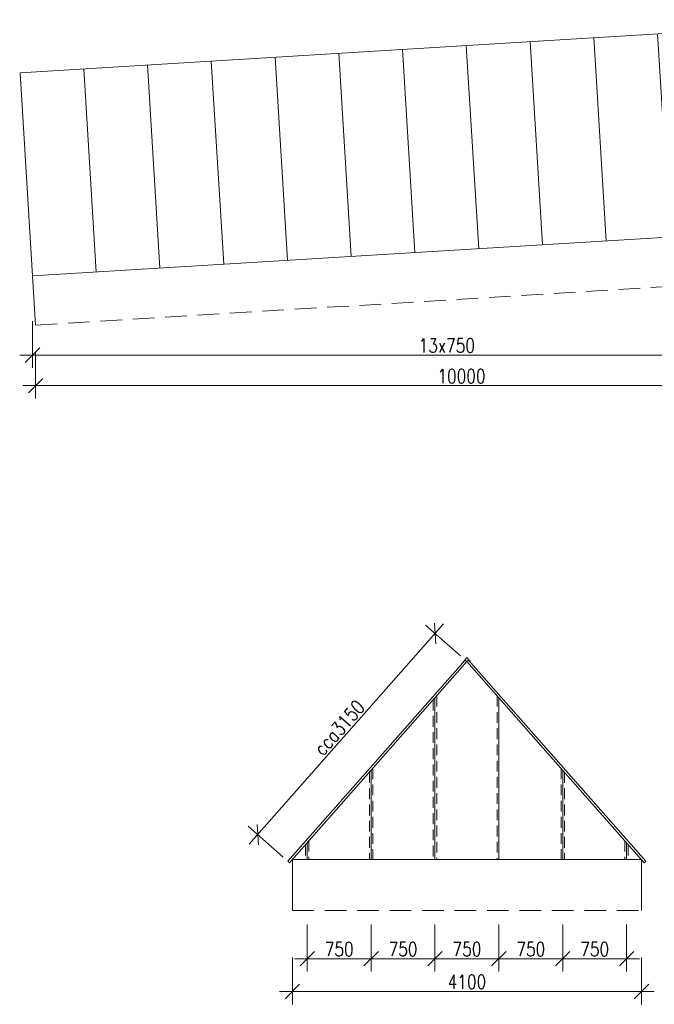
# Model space of a CAD drawing. Header units: millimetres. Extents: x -485339 to 286898, y -1189934 to 1602269.
# Tile 7 of 230: x -160113 to -152662, y -1131160 to -1119594. Entities that reach past the tile are written whole.
import ezdxf

# ---------------------------------------------------------------- set-up
doc = ezdxf.new("R2010")
doc.units = ezdxf.units.MM
doc.header["$LTSCALE"] = 10
doc.linetypes.add('ČÁRKOVANÁ', pattern=[19.05, 12.7, -6.35])
doc.layers.get('Defpoints').update_dxf_attribs({"lineweight": 0})
doc.layers.add('N_čáry_plné', color=10, linetype='Continuous', lineweight=18)
doc.layers.add('N_čáry_pod', color=10, linetype='ČÁRKOVANÁ', lineweight=18)
doc.styles.get("Standard").update_dxf_attribs({"font": 'simplex.shx', "width": 0.8})
doc.dimstyles.new('stavebníM100', dxfattribs={"dimtxt": 165, "dimasz": 170, "dimexe": 150, "dimexo": 100, "dimgap": 30, "dimtad": 1, "dimdec": 0, "dimtxsty": 'Standard', "dimblk": 'OBLIQUE', "dimcen": -2.5, "dimdle": 150, "dimclrd": 256, "dimclre": 256, "dimclrt": 256, "dimadec": 4, "dimazin": 0, "dimtfac": 1, "dimtdec": 0, "dimtmove": 2, "dimatfit": 3, "dimldrblk": 'OBLIQUE', "dimfxl": 400, "dimfxlon": 1, "dimlwd": -1, "dimlwe": -1, "dimarcsym": 0})

# ---------------------------------------------------------------- blocks, each defined once
blk = doc.blocks.new('_OBLIQUE')
at = {"color": 0, "linetype": 'ByBlock'}
blk.add_line((-0.5, -0.5), (0.5, 0.5), dxfattribs=at)
blk = doc.blocks.new('*D7478')
at = {"layer": 'Defpoints', "color": 0}
for p in [(-156737, -1129459), (-155987, -1129459), (-155987, -1130624)]:
    blk.add_point(p, dxfattribs=at)
at = {"layer": 'N_čáry_plné'}
for p, q in [((-156737, -1130224), (-156737, -1130774)), ((-155987, -1130224), (-155987, -1130774)), ((-156887, -1130624), (-155837, -1130624))]:
    blk.add_line(p, q, dxfattribs=at)
at = {"layer": 'N_čáry_plné', "linetype": 'ByBlock', "xscale": 170, "yscale": 170, "zscale": 170, "rotation": 180}
blk.add_blockref('_OBLIQUE', (-156737, -1130624), dxfattribs=at)
at = {"layer": 'N_čáry_plné', "linetype": 'ByBlock', "xscale": 170, "yscale": 170, "zscale": 170}
blk.add_blockref('_OBLIQUE', (-155987, -1130624), dxfattribs=at)
at = {"layer": 'N_čáry_plné', "insert": (-156362, -1130512), "char_height": 165, "attachment_point": 5}
blk.add_mtext('750', dxfattribs=at)
blk = doc.blocks.new('*D7479')
at = {"layer": 'Defpoints', "color": 0}
for p in [(-155987, -1129459), (-155237, -1129459), (-155237, -1130624)]:
    blk.add_point(p, dxfattribs=at)
at = {"layer": 'N_čáry_plné'}
for p, q in [((-155987, -1130224), (-155987, -1130774)), ((-155237, -1130224), (-155237, -1130774)), ((-156137, -1130624), (-155087, -1130624))]:
    blk.add_line(p, q, dxfattribs=at)
at = {"layer": 'N_čáry_plné', "linetype": 'ByBlock', "xscale": 170, "yscale": 170, "zscale": 170, "rotation": 180}
blk.add_blockref('_OBLIQUE', (-155987, -1130624), dxfattribs=at)
at = {"layer": 'N_čáry_plné', "linetype": 'ByBlock', "xscale": 170, "yscale": 170, "zscale": 170}
blk.add_blockref('_OBLIQUE', (-155237, -1130624), dxfattribs=at)
at = {"layer": 'N_čáry_plné', "insert": (-155612, -1130512), "char_height": 165, "attachment_point": 5}
blk.add_mtext('750', dxfattribs=at)
blk = doc.blocks.new('*D7480')
at = {"layer": 'Defpoints', "color": 0}
for p in [(-155237, -1129459), (-154487, -1129459), (-154487, -1130624)]:
    blk.add_point(p, dxfattribs=at)
at = {"layer": 'N_čáry_plné'}
for p, q in [((-155237, -1130224), (-155237, -1130774)), ((-154487, -1130224), (-154487, -1130774)), ((-155387, -1130624), (-154337, -1130624))]:
    blk.add_line(p, q, dxfattribs=at)
at = {"layer": 'N_čáry_plné', "linetype": 'ByBlock', "xscale": 170, "yscale": 170, "zscale": 170, "rotation": 180}
blk.add_blockref('_OBLIQUE', (-155237, -1130624), dxfattribs=at)
at = {"layer": 'N_čáry_plné', "linetype": 'ByBlock', "xscale": 170, "yscale": 170, "zscale": 170}
blk.add_blockref('_OBLIQUE', (-154487, -1130624), dxfattribs=at)
at = {"layer": 'N_čáry_plné', "insert": (-154862, -1130512), "char_height": 165, "attachment_point": 5}
blk.add_mtext('750', dxfattribs=at)
blk = doc.blocks.new('*D7481')
at = {"layer": 'Defpoints', "color": 0}
for p in [(-154487, -1129459), (-153737, -1129459), (-153737, -1130624)]:
    blk.add_point(p, dxfattribs=at)
at = {"layer": 'N_čáry_plné'}
for p, q in [((-154487, -1130224), (-154487, -1130774)), ((-153737, -1130224), (-153737, -1130774)), ((-154637, -1130624), (-153587, -1130624))]:
    blk.add_line(p, q, dxfattribs=at)
at = {"layer": 'N_čáry_plné', "linetype": 'ByBlock', "xscale": 170, "yscale": 170, "zscale": 170, "rotation": 180}
blk.add_blockref('_OBLIQUE', (-154487, -1130624), dxfattribs=at)
at = {"layer": 'N_čáry_plné', "linetype": 'ByBlock', "xscale": 170, "yscale": 170, "zscale": 170}
blk.add_blockref('_OBLIQUE', (-153737, -1130624), dxfattribs=at)
at = {"layer": 'N_čáry_plné', "insert": (-154112, -1130512), "char_height": 165, "attachment_point": 5}
blk.add_mtext('750', dxfattribs=at)
blk = doc.blocks.new('*D7482')
at = {"layer": 'Defpoints', "color": 0}
for p in [(-153737, -1129459), (-152987, -1129459), (-152987, -1130624)]:
    blk.add_point(p, dxfattribs=at)
at = {"layer": 'N_čáry_plné'}
for p, q in [((-153737, -1130224), (-153737, -1130774)), ((-152987, -1130224), (-152987, -1130774)), ((-153887, -1130624), (-152837, -1130624))]:
    blk.add_line(p, q, dxfattribs=at)
at = {"layer": 'N_čáry_plné', "linetype": 'ByBlock', "xscale": 170, "yscale": 170, "zscale": 170, "rotation": 180}
blk.add_blockref('_OBLIQUE', (-153737, -1130624), dxfattribs=at)
at = {"layer": 'N_čáry_plné', "linetype": 'ByBlock', "xscale": 170, "yscale": 170, "zscale": 170}
blk.add_blockref('_OBLIQUE', (-152987, -1130624), dxfattribs=at)
at = {"layer": 'N_čáry_plné', "insert": (-153362, -1130512), "char_height": 165, "attachment_point": 5}
blk.add_mtext('750', dxfattribs=at)
blk = doc.blocks.new('*D7483')
at = {"layer": 'Defpoints', "color": 0}
for p in [(-156912, -1130059), (-152812, -1130059), (-152812, -1131010)]:
    blk.add_point(p, dxfattribs=at)
at = {"layer": 'N_čáry_plné'}
for p, q in [((-156912, -1130610), (-156912, -1131160)), ((-152812, -1130610), (-152812, -1131160)), ((-157062, -1131010), (-152662, -1131010))]:
    blk.add_line(p, q, dxfattribs=at)
at = {"layer": 'N_čáry_plné', "linetype": 'ByBlock', "xscale": 170, "yscale": 170, "zscale": 170, "rotation": 180}
blk.add_blockref('_OBLIQUE', (-156912, -1131010), dxfattribs=at)
at = {"layer": 'N_čáry_plné', "linetype": 'ByBlock', "xscale": 170, "yscale": 170, "zscale": 170}
blk.add_blockref('_OBLIQUE', (-152812, -1131010), dxfattribs=at)
at = {"layer": 'N_čáry_plné', "insert": (-154862, -1130897), "char_height": 165, "attachment_point": 5}
blk.add_mtext('4100', dxfattribs=at)
blk = doc.blocks.new('*D7484')
at = {"layer": 'Defpoints', "color": 0}
for p in [(-154862, -1127133), (-157318, -1129167), (-156945, -1129496)]:
    blk.add_point(p, dxfattribs=at)
at = {"layer": 'N_čáry_plné'}
for p, q in [((-155136, -1126692), (-157418, -1129280)), ((-154937, -1127067), (-155348, -1126705)), ((-157020, -1129430), (-157431, -1129068))]:
    blk.add_line(p, q, dxfattribs=at)
at = {"layer": 'N_čáry_plné', "linetype": 'ByBlock', "xscale": 170, "yscale": 170, "zscale": 170}
for p, rotation in [((-155235, -1126804), 48.6016454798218), ((-157318, -1129167), 228.6016454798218)]:
    blk.add_blockref('_OBLIQUE', p, dxfattribs=dict(at, rotation=rotation))
at = {"layer": 'N_čáry_plné', "insert": (-156361, -1127911), "char_height": 165, "attachment_point": 5, "rotation": 48.6016}
blk.add_mtext('cca3150', dxfattribs=at)
blk = doc.blocks.new('*U7490')
at = {"layer": 'N_čáry_plné'}
blk.add_lwpolyline([(0, -1196), (0, 1196)], dxfattribs=at)
blk = doc.blocks.new('*U7489')
at = {"layer": 'N_čáry_plné'}
for p in [(0, 0), (750, 0), (1500, 0), (2250, 0), (3000, 0), (3750, 0), (4500, 0), (5250, 0), (6000, 0), (6750, 0), (7500, 0), (8250, 0), (9000, 0), (9750, 0)]:
    blk.add_blockref('*U7490', p, dxfattribs=at)
blk = doc.blocks.new('*D7502')
at = {"layer": 'Defpoints', "color": 0}
for p in [(-150232, -1122009), (-159963, -1122604), (-159963, -1123535)]:
    blk.add_point(p, dxfattribs=at)
at = {"layer": 'N_čáry_plné'}
for p, q in [((-159963, -1123135), (-159963, -1123685)), ((-150232, -1123135), (-150232, -1123685)), ((-150082, -1123535), (-160113, -1123535))]:
    blk.add_line(p, q, dxfattribs=at)
at = {"layer": 'N_čáry_plné', "linetype": 'ByBlock', "xscale": 170, "yscale": 170, "zscale": 170, "rotation": 180}
blk.add_blockref('_OBLIQUE', (-159963, -1123535), dxfattribs=at)
at = {"layer": 'N_čáry_plné', "linetype": 'ByBlock', "xscale": 170, "yscale": 170, "zscale": 170}
blk.add_blockref('_OBLIQUE', (-150232, -1123535), dxfattribs=at)
at = {"layer": 'N_čáry_plné', "insert": (-155098, -1123422), "char_height": 165, "attachment_point": 5}
blk.add_mtext('13x750', dxfattribs=at)
blk = doc.blocks.new('*D7503')
at = {"layer": 'Defpoints', "color": 0}
for p in [(-149926, -1121990), (-159926, -1123182), (-159926, -1123893)]:
    blk.add_point(p, dxfattribs=at)
at = {"layer": 'N_čáry_plné'}
for p, q in [((-159926, -1123493), (-159926, -1124043)), ((-149926, -1123493), (-149926, -1124043)), ((-149776, -1123893), (-160076, -1123893))]:
    blk.add_line(p, q, dxfattribs=at)
at = {"layer": 'N_čáry_plné', "linetype": 'ByBlock', "xscale": 170, "yscale": 170, "zscale": 170, "rotation": 180}
blk.add_blockref('_OBLIQUE', (-159926, -1123893), dxfattribs=at)
at = {"layer": 'N_čáry_plné', "linetype": 'ByBlock', "xscale": 170, "yscale": 170, "zscale": 170}
blk.add_blockref('_OBLIQUE', (-149926, -1123893), dxfattribs=at)
at = {"layer": 'N_čáry_plné', "insert": (-154926, -1123780), "char_height": 165, "attachment_point": 5}
blk.add_mtext('10000', dxfattribs=at)

msp = doc.modelspace()

# ---------------------------------------------------------------- linework, layer by layer
at = {"layer": 'N_čáry_plné'}
for p, q in [((-156911.9, -1129458.7), (-156911.9, -1130058.7)), ((-152811.9, -1130058.7), (-152811.9, -1129458.7))]:
    msp.add_line(p, q, dxfattribs=at)
for points in [[(-160109.4, -1120217.1), (-149927.2, -1119594.3)], [(-159963.4, -1122604.4), (-149926.2, -1121990.5)], [(-159926.1, -1123182.2), (-159961.4, -1122604.2)], [(-154880.7, -1127116.8), (-156963.7, -1129479.7)], [(-154861.9, -1127133.3), (-156945, -1129496.2)], [(-154861.9, -1127087.9), (-154908, -1127140.2)], [(-154861.9, -1127133.3), (-154880.7, -1127116.8)], [(-154861.9, -1127087.9), (-154815.8, -1127140.2)], [(-154861.9, -1127133.3), (-154843.2, -1127116.8)], [(-154861.9, -1127133.3), (-152778.9, -1129496.2)], [(-154843.2, -1127116.8), (-152760.1, -1129479.7)], [(-155236.9, -1127558.7), (-155236.9, -1129458.7)], [(-154486.9, -1127558.7), (-154486.9, -1129458.7)], [(-155986.9, -1128409.4), (-155986.9, -1129458.7)], [(-153736.9, -1128409.4), (-153736.9, -1129458.7)], [(-156736.9, -1129260.2), (-156736.9, -1129458.7)], [(-152986.9, -1129260.2), (-152986.9, -1129458.7)], [(-156911.9, -1129458.7), (-152811.9, -1129458.7)], [(-156945, -1129496.2), (-156963.7, -1129479.7)], [(-152778.9, -1129496.2), (-152760.1, -1129479.7)]]:
    msp.add_lwpolyline(points, dxfattribs=at)
at = {"layer": 'N_čáry_pod', "ltscale": 2}
msp.add_line((-156911.9, -1130058.7), (-152811.9, -1130058.7), dxfattribs=at)
msp.add_lwpolyline([(-159926.1, -1123182.2), (-149926.2, -1122570.6)], dxfattribs=at)
at = {"layer": 'N_čáry_pod'}
for points in [[(-155256.9, -1127581.4), (-155256.9, -1129458.7)], [(-155216.9, -1127536), (-155216.9, -1129458.7)], [(-154506.9, -1127536), (-154506.9, -1129458.7)], [(-155966.9, -1128386.7), (-155966.9, -1129458.7)], [(-153756.9, -1128386.7), (-153756.9, -1129458.7)], [(-156006.9, -1128432.1), (-156006.9, -1129458.7)], [(-153716.9, -1128432.1), (-153716.9, -1129458.7)], [(-156756.9, -1129282.9), (-156756.9, -1129458.7)], [(-156716.9, -1129237.5), (-156716.9, -1129458.7)], [(-153006.9, -1129237.5), (-153006.9, -1129458.7)], [(-152966.9, -1129282.9), (-152966.9, -1129458.7)]]:
    msp.add_lwpolyline(points, dxfattribs=at)

# ---------------------------------------------------------------- block references
at = {"layer": 'N_čáry_plné', "rotation": 3.500000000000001}
msp.add_blockref('*U7489', (-160036.4, -1121410.7), dxfattribs=at)

# ---------------------------------------------------------------- dimensions: what is measured, and where the dimension line sits
at = {"layer": 'N_čáry_plné'}
dim = msp.add_linear_dim(base=(-159963.4, -1123534.7), p1=(-150231.6, -1122009.1), p2=(-159963.4, -1122604.4), text='13x750', dimstyle='stavebníM100', override={"dimtxsty": 'Standard'}, dxfattribs=at)
dim.commit()
dim.dimension.update_dxf_attribs({"geometry": '*D7502', "text_midpoint": (-155097.5, -1123422.2)})
for base, p1, p2, picture, middle in [((-159926.1, -1123892.9), (-149926.2, -1121990.5), (-159926.1, -1123182.2), '*D7503', (-154926.1, -1123780.4)), ((-155986.9, -1130624.4), (-156736.9, -1129458.7), (-155986.9, -1129458.7), '*D7478', (-156361.9, -1130511.9)), ((-155236.9, -1130624.4), (-155986.9, -1129458.7), (-155236.9, -1129458.7), '*D7479', (-155611.9, -1130511.9)), ((-154486.9, -1130624.4), (-155236.9, -1129458.7), (-154486.9, -1129458.7), '*D7480', (-154861.9, -1130511.9)), ((-153736.9, -1130624.4), (-154486.9, -1129458.7), (-153736.9, -1129458.7), '*D7481', (-154111.9, -1130511.9)), ((-152986.9, -1130624.4), (-153736.9, -1129458.7), (-152986.9, -1129458.7), '*D7482', (-153361.9, -1130511.9)), ((-152811.9, -1131009.6), (-156911.9, -1130058.7), (-152811.9, -1130058.7), '*D7483', (-154861.9, -1130897.1))]:
    dim = msp.add_linear_dim(base=base, p1=p1, p2=p2, dimstyle='stavebníM100', dxfattribs=at)
    dim.commit()
    dim.dimension.update_dxf_attribs({"geometry": picture, "text_midpoint": middle})
dim = msp.add_aligned_dim(p1=(-154861.9, -1127133.3), p2=(-156945, -1129496.2), distance=-497.7, text='cca<>', dimstyle='stavebníM100', override={"dimtxsty": 'Standard'}, dxfattribs=at)
dim.commit()
dim.dimension.update_dxf_attribs({"geometry": '*D7484', "text_midpoint": (-156361.2, -1127911.2)})

doc.saveas('drawing.dxf')
